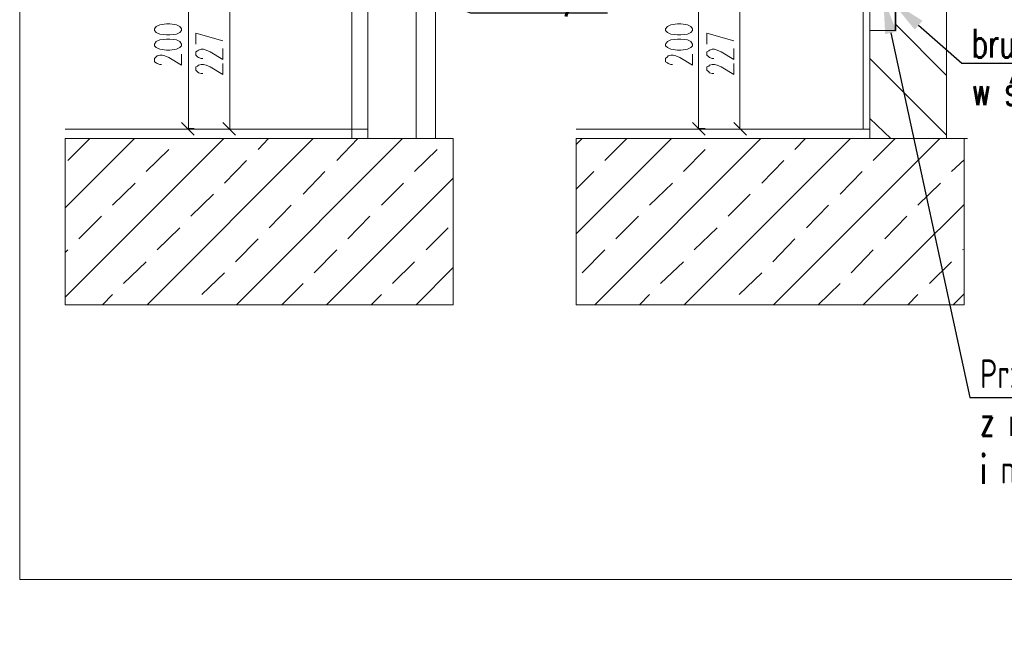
# Model space of a CAD drawing. Header units: millimetres. Extents: x -573548 to 674770, y -210017 to -47794.
# Tile 210 of 234: x 142775 to 144752, y -93890 to -92672. Entities that reach past the tile are written whole.
import ezdxf
from ezdxf import colors
from ezdxf.entities.mleader import LeaderData, LeaderLine
from ezdxf.math import Vec2, Vec3

# ---------------------------------------------------------------- set-up
doc = ezdxf.new("R2010")
doc.units = ezdxf.units.MM
doc.layers.add('_WENT_OPIS', color=7, linetype='Continuous', lineweight=13)
doc.styles.add('WENT_50', font='simplex.shx', dxfattribs={"width": 0.7, "height": 20})

msp = doc.modelspace()

# ---------------------------------------------------------------- linework, layer by layer
at = {"color": 7, "lineweight": 9, "elevation": 0}
for points in [[(146392.2, -89812.1), (146392.2, -93796.5), (142775.2, -93796.5), (142775.2, -89812.1)], [(143196.9, -92589.2), (143196.9, -92892.3)], [(144221.3, -92589.2), (144221.3, -92892.3)], [(144221.3, -92589.2), (144221.3, -92892.3)], [(143113.9, -92890.6), (143113.9, -92624.8)], [(144138.4, -92890.6), (144138.4, -92624.8)], [(143129.1, -92721.3), (143129.1, -92699.3), (143183.3, -92714.5)], [(144155.3, -92721.3), (144155.3, -92699.3), (144209.5, -92714.5)], [(144155.3, -92721.3), (144155.3, -92699.3), (144209.5, -92714.5)], [(143059.7, -92761.9), (143056.3, -92761.9), (143051.2, -92760.2), (143049.5, -92758.5), (143046.2, -92756.8), (143046.2, -92750.1), (143049.5, -92746.7), (143051.2, -92745), (143056.3, -92743.3), (143061.4, -92743.3), (143066.5, -92745), (143074.9, -92748.4), (143100.3, -92763.6), (143100.3, -92741.6)], [(143142.7, -92750.1), (143139.3, -92750.1), (143134.2, -92748.4), (143132.5, -92746.7), (143129.1, -92743.3), (143129.1, -92736.5), (143132.5, -92734.8), (143134.2, -92733.1), (143139.3, -92731.4), (143144.4, -92731.4), (143149.5, -92733.1), (143157.9, -92736.5), (143183.3, -92751.8), (143183.3, -92729.7)], [(144085.9, -92761.9), (144082.5, -92761.9), (144077.4, -92760.2), (144075.7, -92758.5), (144072.3, -92756.8), (144072.3, -92750.1), (144075.7, -92746.7), (144077.4, -92745), (144082.5, -92743.3), (144087.6, -92743.3), (144092.6, -92745), (144101.1, -92748.4), (144126.5, -92763.6), (144126.5, -92741.6)], [(144168.8, -92750.1), (144165.5, -92750.1), (144160.4, -92748.4), (144158.7, -92746.7), (144155.3, -92743.3), (144155.3, -92736.5), (144158.7, -92734.8), (144160.4, -92733.1), (144165.5, -92731.4), (144170.5, -92731.4), (144175.6, -92733.1), (144184.1, -92736.5), (144209.5, -92751.8), (144209.5, -92729.7)], [(144168.8, -92750.1), (144165.5, -92750.1), (144160.4, -92748.4), (144158.7, -92746.7), (144155.3, -92743.3), (144155.3, -92736.5), (144158.7, -92734.8), (144160.4, -92733.1), (144165.5, -92731.4), (144170.5, -92731.4), (144175.6, -92733.1), (144184.1, -92736.5), (144209.5, -92751.8), (144209.5, -92729.7)], [(143142.7, -92780.5), (143139.3, -92780.5), (143134.2, -92778.8), (143132.5, -92777.2), (143129.1, -92773.8), (143129.1, -92767), (143132.5, -92765.3), (143134.2, -92763.6), (143139.3, -92761.9), (143144.4, -92761.9), (143149.5, -92763.6), (143157.9, -92767), (143183.3, -92782.2), (143183.3, -92760.2)], [(144168.8, -92780.5), (144165.5, -92780.5), (144160.4, -92778.8), (144158.7, -92777.2), (144155.3, -92773.8), (144155.3, -92767), (144158.7, -92765.3), (144160.4, -92763.6), (144165.5, -92761.9), (144170.5, -92761.9), (144175.6, -92763.6), (144184.1, -92767), (144209.5, -92782.2), (144209.5, -92760.2)], [(144168.8, -92780.5), (144165.5, -92780.5), (144160.4, -92778.8), (144158.7, -92777.2), (144155.3, -92773.8), (144155.3, -92767), (144158.7, -92765.3), (144160.4, -92763.6), (144165.5, -92761.9), (144170.5, -92761.9), (144175.6, -92763.6), (144184.1, -92767), (144209.5, -92782.2), (144209.5, -92760.2)], [(143100.3, -92878.8), (143125.7, -92904.2)], [(143183.3, -92878.8), (143208.7, -92904.2)], [(144126.5, -92878.8), (144151.9, -92904.2)], [(144209.5, -92878.8), (144234.9, -92904.2)], [(144209.5, -92878.8), (144234.9, -92904.2)], [(143113.9, -92890.6), (143125.7, -92890.6)], [(143249.4, -92892.3), (143183.3, -92892.3)], [(144138.4, -92890.6), (144151.9, -92890.6)], [(144275.5, -92892.3), (144209.5, -92892.3)], [(144275.5, -92892.3), (144209.5, -92892.3)], [(142776.9, -93796.5), (146390.5, -93796.5)]]:
    msp.add_lwpolyline(points, dxfattribs=at)
at = {"color": 9, "lineweight": 9, "elevation": 0}
for points in [[(143442.4, -92892.3), (143442.4, -91156.6)], [(143442.4, -92910.9), (143442.4, -91156.6)], [(143474.6, -92910.9), (143474.6, -91156.6)], [(143571.1, -92910.9), (143571.1, -91156.6)], [(143610, -92910.9), (143610, -91156.6)], [(144468.6, -92892.3), (144468.6, -91156.6)], [(144482.1, -92910.9), (144482.1, -91156.6)], [(144482.1, -91156.6), (144532.9, -91156.6), (144534.6, -92694.2), (144482.1, -92694.2)], [(144636.2, -92910.9), (144636.2, -91156.6)], [(144636.2, -92783.9), (144532.9, -92680.6)], [(144636.2, -92904.2), (144482.1, -92750.1)], [(144524.4, -92910.9), (144482.1, -92870.3)], [(142866.7, -92892.3), (143474.6, -92892.3)], [(143892.8, -92892.3), (144482.1, -92892.3)], [(142866.7, -92910.9), (143645.6, -92910.9)], [(142866.7, -93049.8), (143005.5, -92910.9)], [(142866.7, -93229.3), (143185, -92910.9)], [(142871.7, -92955), (142915.8, -92910.9)], [(143030.9, -93244.5), (143364.5, -92910.9)], [(143645.6, -92910.9), (143113.9, -92910.9)], [(143210.4, -93244.5), (143544, -92910.9)], [(143254.4, -92932.9), (143274.8, -92910.9)], [(143411.9, -92955), (143454.3, -92910.9)], [(143892.8, -92922.8), (143904.7, -92910.9)], [(143892.8, -93102.3), (144084.2, -92910.9)], [(143892.8, -92910.9), (144671.8, -92910.9)], [(143930.1, -93244.5), (144263.7, -92910.9)], [(143950.4, -92955), (143994.4, -92910.9)], [(144109.6, -93244.5), (144443.2, -92910.9)], [(144678.5, -92910.9), (144138.4, -92910.9)], [(144289.1, -93244.5), (144622.7, -92910.9)], [(144331.4, -92932.9), (144353.4, -92910.9)], [(144488.9, -92955), (144532.9, -92910.9)], [(143029.2, -92977), (143074.9, -92932.9)], [(143567.7, -92977), (143613.4, -92932.9)], [(144107.9, -92977), (144151.9, -92932.9)], [(143186.7, -93000.7), (143230.7, -92955)], [(144265.4, -93000.7), (144309.4, -92955)], [(144646.4, -92977), (144671.8, -92953.3)], [(143344.2, -93022.7), (143388.2, -92977)], [(143892.8, -93012.5), (143928.4, -92977)], [(144422.8, -93022.7), (144466.9, -92977)], [(142961.5, -93044.7), (143007.2, -93000.7)], [(143391.6, -93244.5), (143645.6, -92990.5)], [(143501.7, -93044.7), (143545.7, -93000.7)], [(144040.1, -93044.7), (144085.9, -93000.7)], [(144578.6, -93044.7), (144624.3, -93000.7)], [(143119, -93066.7), (143164.7, -93022.7)], [(144197.6, -93066.7), (144241.7, -93022.7)], [(143276.5, -93090.4), (143320.5, -93044.7)], [(144355.1, -93090.4), (144399.1, -93044.7)], [(144468.6, -93244.5), (144671.8, -93043)], [(142893.8, -93112.4), (142939.5, -93066.7)], [(143433.9, -93112.4), (143478, -93066.7)], [(143972.4, -93112.4), (144018.1, -93066.7)], [(144512.6, -93112.4), (144556.6, -93066.7)], [(143051.2, -93134.4), (143097, -93090.4)], [(143591.4, -93134.4), (143635.4, -93090.4)], [(144129.9, -93134.4), (144175.6, -93090.4)], [(143208.7, -93158.2), (143254.4, -93112.4)], [(144287.4, -93158.2), (144331.4, -93112.4)], [(142866.7, -93139.5), (142871.7, -93134.4)], [(143366.2, -93180.2), (143411.9, -93134.4)], [(143904.7, -93180.2), (143950.4, -93134.4)], [(144444.9, -93180.2), (144488.9, -93134.4)], [(144668.4, -93134.4), (144671.8, -93132.8)], [(142983.5, -93202.2), (143029.2, -93158.2)], [(143523.7, -93202.2), (143567.7, -93158.2)], [(144062.2, -93202.2), (144107.9, -93158.2)], [(144602.3, -93202.2), (144646.4, -93158.2)], [(143141, -93224.2), (143186.7, -93180.2)], [(143571.1, -93244.5), (143645.6, -93170)], [(144219.6, -93224.2), (144265.4, -93180.2)], [(143301.9, -93244.5), (143344.2, -93202.2)], [(144378.8, -93244.5), (144422.8, -93202.2)], [(142941.2, -93244.5), (142961.5, -93224.2)], [(143481.3, -93244.5), (143501.7, -93224.2)], [(144019.8, -93244.5), (144040.1, -93224.2)], [(144558.3, -93244.5), (144578.6, -93224.2)], [(144649.7, -93244.5), (144671.8, -93222.5)], [(142866.7, -93244.5), (143645.6, -93244.5)], [(143892.8, -93244.5), (144671.8, -93244.5)]]:
    msp.add_lwpolyline(points, dxfattribs=at)
for points in [[(144636.2, -91156.6), (144532.9, -91156.6), (144532.9, -92694.2), (144482.1, -92694.2), (144482.1, -92910.9), (144636.2, -92910.9)], [(143645.6, -92910.9), (142866.7, -92910.9), (142866.7, -93244.5), (143645.6, -93244.5)], [(144671.8, -92910.9), (143892.8, -92910.9), (143892.8, -93244.5), (144671.8, -93244.5)]]:
    msp.add_lwpolyline(points, close=True, dxfattribs=at)
at = {"color": 7, "lineweight": 9, "elevation": 0}
for points in [[(143046.2, -92694.2), (143049.5, -92697.6), (143056.3, -92701), (143069.9, -92702.6), (143076.6, -92702.6), (143090.2, -92701), (143097, -92697.6), (143100.3, -92694.2), (143100.3, -92690.8), (143097, -92685.7), (143090.2, -92682.3), (143076.6, -92680.6), (143069.9, -92680.6), (143056.3, -92682.3), (143049.5, -92685.7), (143046.2, -92690.8)], [(144072.3, -92694.2), (144075.7, -92697.6), (144082.5, -92701), (144096, -92702.6), (144102.8, -92702.6), (144116.3, -92701), (144123.1, -92697.6), (144126.5, -92694.2), (144126.5, -92690.8), (144123.1, -92685.7), (144116.3, -92682.3), (144102.8, -92680.6), (144096, -92680.6), (144082.5, -92682.3), (144075.7, -92685.7), (144072.3, -92690.8)], [(143046.2, -92724.7), (143049.5, -92728), (143056.3, -92731.4), (143069.9, -92733.1), (143076.6, -92733.1), (143090.2, -92731.4), (143097, -92728), (143100.3, -92724.7), (143100.3, -92721.3), (143097, -92716.2), (143090.2, -92712.8), (143076.6, -92711.1), (143069.9, -92711.1), (143056.3, -92712.8), (143049.5, -92716.2), (143046.2, -92721.3)], [(144072.3, -92724.7), (144075.7, -92728), (144082.5, -92731.4), (144096, -92733.1), (144102.8, -92733.1), (144116.3, -92731.4), (144123.1, -92728), (144126.5, -92724.7), (144126.5, -92721.3), (144123.1, -92716.2), (144116.3, -92712.8), (144102.8, -92711.1), (144096, -92711.1), (144082.5, -92712.8), (144075.7, -92716.2), (144072.3, -92721.3)]]:
    msp.add_lwpolyline(points, close=True, dxfattribs=at)

# ---------------------------------------------------------------- leaders
at = {"layer": '_WENT_OPIS', "lineweight": 9, "ltscale": 100}
ml = msp.add_multileader_mtext('Standard', dxfattribs=at)
ml.set_content('16x16/90%%d\\P\\P', color=256, style='WENT_50')
ml.set_leader_properties(linetype='ByLayer')
ml.build(insert=Vec2(0, 0))
ml.multileader.update_dxf_attribs({"text_left_attachment_type": 6, "text_right_attachment_type": 6, "dogleg_length": 5.76, "arrow_head_size": 72})
ctx = ml.context
ctx.base_point, ctx.char_height, ctx.arrow_head_size, ctx.landing_gap_size, ctx.plane_origin, ctx.plane_x_axis, ctx.plane_y_axis = Vec3(143686.3, -92671.3, 0), 57.6, 72, 14.4, Vec3(149975, -85689, 0), Vec3(-1, 0), Vec3(0, -1)
ctx.left_attachment, ctx.right_attachment = 6, 6
notes = []
notes.append((ctx, [(0, (1, 1, 0), (143680.5, -92658.1, 0), (1, 0), 5.76, [(0, [(143526.1, -92599.4, 0)], 0, [])])]))
ctx.mtext.insert, ctx.mtext.flow_direction = Vec3(143700.7, -92589, 0), 5
ml = msp.add_multileader_mtext('Standard', dxfattribs=at)
ml.set_content('16x16/90%%d\\P\\P', color=256, style='WENT_50')
ml.set_leader_properties(linetype='ByLayer')
ml.build(insert=Vec2(0, 0))
ml.multileader.update_dxf_attribs({"text_left_attachment_type": 6, "text_right_attachment_type": 6, "dogleg_length": 5.76, "arrow_head_size": 72})
ctx = ml.context
ctx.base_point, ctx.char_height, ctx.arrow_head_size, ctx.landing_gap_size, ctx.plane_origin, ctx.plane_x_axis, ctx.plane_y_axis = Vec3(144669.4, -92661.1, 0), 57.6, 72, 14.4, Vec3(150958.2, -85678.8, 0), Vec3(-1, 0), Vec3(0, -1)
ctx.left_attachment, ctx.right_attachment = 6, 6
notes.append((ctx, [(0, (1, 1, 0), (144663.7, -92648, 0), (1, 0), 5.76, [(0, [(144509.2, -92589.2, 0)], 0, [])])]))
ctx.mtext.insert, ctx.mtext.flow_direction = Vec3(144683.8, -92578.8, 0), 5
ml = msp.add_multileader_mtext('Standard', dxfattribs=at)
ml.set_content('Przyłącze grzejnikowe kątowe z odcięciem, \\Pz nastawą wstępna, funkcją opróżniania\\Pi napełniania MULTIFLEX-F4-2\\P', color=256, style='WENT_50')
ml.set_leader_properties(linetype='ByLayer')
ml.build(insert=Vec2(0, 0))
ml.multileader.update_dxf_attribs({"text_left_attachment_type": 6, "text_right_attachment_type": 6, "dogleg_length": 5.76, "arrow_head_size": 72})
ctx = ml.context
ctx.base_point, ctx.char_height, ctx.arrow_head_size, ctx.landing_gap_size, ctx.plane_origin, ctx.plane_x_axis, ctx.plane_y_axis = Vec3(144689.2, -93431.1, 0), 57.6, 72, 14.4, Vec3(150506.4, -85467.2, 0), Vec3(-1, 0), Vec3(0, -1)
ctx.left_attachment, ctx.right_attachment = 6, 6
notes.append((ctx, [(0, (1, 1, 0), (144683.4, -93431.1, 0), (1, 0), 5.76, [(0, [(144509.4, -92628.3, 0)], 0, [])])]))
ctx.mtext.insert, ctx.mtext.flow_direction = Vec3(144703.6, -93354.3, 0), 5
ml = msp.add_multileader_mtext('Standard', dxfattribs=at)
ml.set_content('bruzda\\Pw ścianie\\P', color=256, style='WENT_50')
ml.set_leader_properties(linetype='ByLayer')
ml.build(insert=Vec2(0, 0))
ml.multileader.update_dxf_attribs({"text_left_attachment_type": 6, "text_right_attachment_type": 6, "dogleg_length": 5.76, "arrow_head_size": 72})
ctx = ml.context
ctx.base_point, ctx.char_height, ctx.arrow_head_size, ctx.landing_gap_size, ctx.plane_origin, ctx.plane_x_axis, ctx.plane_y_axis = Vec3(144672.6, -92759.6, 0), 57.6, 72, 14.4, Vec3(150939.7, -85806.9, 0), Vec3(-1, 0), Vec3(0, -1)
ctx.left_attachment, ctx.right_attachment, ctx.attachment_type = 6, 6, 2
notes.append((ctx, [(0, (1, 1, 0), (144666.8, -92759.6, 0), (1, 0), 5.76, [(0, [(144526.2, -92635.5, 0)], 0, [])])]))
ctx.mtext.insert, ctx.mtext.flow_direction = Vec3(144687, -92690.5, 0), 5
for ctx, leaders in notes:
    for number, flags, end, landing, length, lines in leaders:
        leader = LeaderData()
        leader.index, (leader.has_last_leader_line, leader.has_dogleg_vector, leader.attachment_direction) = number, flags
        leader.last_leader_point, leader.dogleg_vector, leader.dogleg_length = Vec3(end), Vec3(landing), length
        for number, points, colour, breaks in lines:
            line = LeaderLine()
            line.index, line.vertices, line.color, line.breaks = number, Vec3.list(points), colors.encode_raw_color(colour), breaks
            leader.lines.append(line)
        ctx.leaders.append(leader)

doc.saveas('drawing.dxf')
